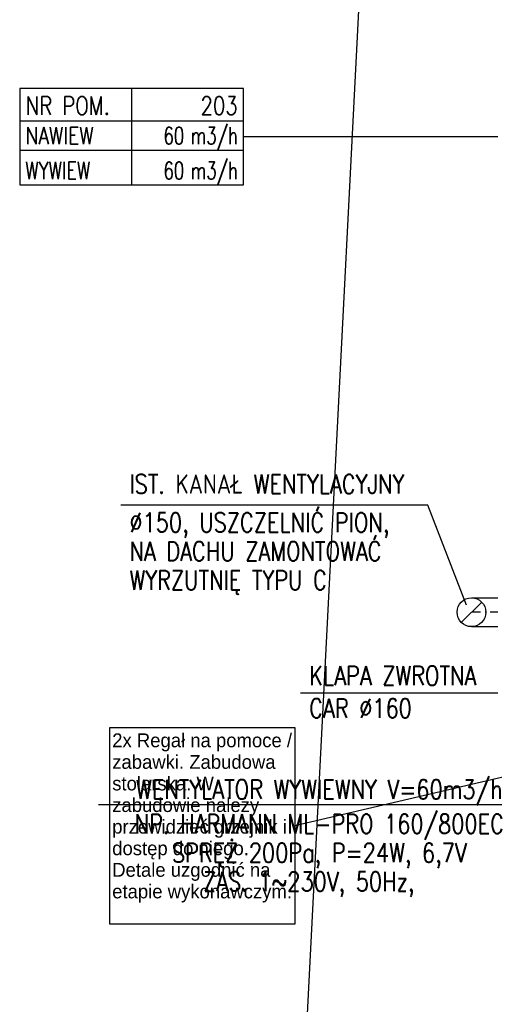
# Model space of a CAD drawing. Header units: centimetres. Extents: x -1062 to 5388, y 1642 to 2943.
# Tile 2 of 90: x -1062 to -817, y 2111 to 2624. Entities that reach past the tile are written whole.
import ezdxf
from ezdxf.enums import TextEntityAlignment as Align

# ---------------------------------------------------------------- set-up
doc = ezdxf.new("R2010")
doc.units = ezdxf.units.CM
doc.linetypes.add('DASHDOT', pattern=[1, 0.5, -0.25, 0, -0.25])
doc.layers.add('M-AXS', color=2, linetype='DASHDOT', lineweight=30)
doc.layers.add('M-TEXT-n', color=5, linetype='Continuous', lineweight=9)
doc.layers.add('M-DUCT-RETN', color=230, linetype='Continuous', true_color=0xff007f)
for name, color, linetype in [('M-DUCT-RETN-EXST', 3, 'Continuous'), ('M-LDR', 5, 'Continuous'), ('M-TEXT-ROOM-TAG', 86, 'Continuous'), ('M-XREF', 252, 'Continuous'), ('XREF$0$Notatki tekstowe', 8, 'Continuous'), ('XREF$0$Notatki tekstowe-1', 8, 'Continuous'), ('XREF$0$Ściany-2', 8, 'Continuous')]:
    doc.layers.add(name, color=color, linetype=linetype)
doc.styles.add('RomanS', font='romans.shx')
doc.styles.add('XREF$0$Arial', font='txt', dxfattribs={"height": 7.2})
doc.dimstyles.new('ISO-25', dxfattribs={"dimtxt": 2.5, "dimasz": 2.5, "dimexe": 1.25, "dimexo": 0.625, "dimtad": 1, "dimtxsty": 'Standard', "dimcen": 2.5, "dimadec": 0, "dimazin": 0, "dimtfac": 1, "dimtmove": 0, "dimatfit": 3, "dimfxl": 1, "dimarcsym": 0})

# ---------------------------------------------------------------- blocks, each defined once
blk = doc.blocks.new('XREF')
at = {"layer": 'XREF$0$Notatki tekstowe'}
blk.add_line((-790.68, 2234.2), (-919.13, 2204.11), dxfattribs=at)
at = {"layer": 'XREF$0$Notatki tekstowe', "flags": 128}
blk.add_lwpolyline([(-1015.39, 2255.33), (-919.13, 2255.33), (-919.13, 2152.89), (-1015.39, 2152.89)], close=True, dxfattribs=at)
at = {"layer": 'XREF$0$Ściany-2'}
blk.add_line((-878.38, 2775.08), (-915.87, 2044.08), dxfattribs=at)
at = {"layer": 'XREF$0$Notatki tekstowe-1', "insert": (-1014.19, 2252.23), "char_height": 7.2, "width": 93.92, "attachment_point": 1, "line_spacing_factor": 0.936439, "style": 'XREF$0$Arial'}
blk.add_mtext('\\pxt7.05556,14.11111,21.16667,28.22222,35.27778,42.33333,49.38889,56.44444,63.5,70.55556,77.61111,84.66667,91.72222,98.77778,105.83333,112.88889,119.94444,127,134.05556,141.11111,148.16667,155.22222,162.27778,169.33333,176.38889,183.44444,190.5,197.55556,204.61111,211.66667,218.72222,225.77778;{2x Regał na pomoce / zabawki. Zabudowa stolarska. W zabudowie należy przewidzieć grzejnik i dostęp do niego. Detale uzgodnić na etapie wykonawczym.}', dxfattribs=at)

msp = doc.modelspace()

# ---------------------------------------------------------------- linework, layer by layer
at = {"layer": 'M-AXS', "ltscale": 10}
msp.add_line((-792.05, 2315.32), (-827.05, 2315.32), dxfattribs=at)
at = {"layer": 'M-DUCT-RETN'}
for p, q in [((-827.05, 2322.82), (-797.05, 2322.82)), ((-827.05, 2307.82), (-797.05, 2307.82))]:
    msp.add_line(p, q, dxfattribs=at)
at = {"layer": 'M-DUCT-RETN-EXST'}
msp.add_line((-832.35, 2310.02), (-821.74, 2320.63), dxfattribs=at)
msp.add_circle((-827.05, 2315.32), 7.5, dxfattribs=at)
at = {"layer": 'M-LDR'}
for p, q in [((-849.7, 2371), (-1009.7, 2371)), ((-829.58, 2318.95), (-849.7, 2371)), ((-806.07, 2273.24), (-916.07, 2273.24)), ((-776.34, 2215.11), (-1021.34, 2215.11))]:
    msp.add_line(p, q, dxfattribs=at)
at = {"layer": 'M-TEXT-ROOM-TAG'}
for p, q in [((-1004.06, 2587.93), (-1004.06, 2537.78)), ((-1062.39, 2571.22), (-945.72, 2571.22)), ((-1062.39, 2571.22), (-945.72, 2571.22)), ((-1062.39, 2555.93), (-945.72, 2555.93))]:
    msp.add_line(p, q, dxfattribs=at)
msp.add_lwpolyline([(-1062.39, 2537.78), (-945.72, 2537.78), (-945.72, 2587.93), (-1062.39, 2587.93)], close=True, dxfattribs=at)

# ---------------------------------------------------------------- block references
at = {"layer": 'M-XREF'}
msp.add_blockref('XREF', (0, 0), dxfattribs=at)

# ---------------------------------------------------------------- texts
at = {"layer": 'M-TEXT-n', "style": 'RomanS', "width": 0.8}
for s, p in [('IST. KANAŁ WENTYLACYJNY', (-1005.24, 2377.06)), ('%%c150, USZCZELNIĆ PION, ', (-1005.24, 2357.06)), ('NA DACHU ZAMONTOWAĆ', (-1005.24, 2342.06)), ('WYRZUTNIĘ TYPU C', (-1005.24, 2327.06)), ('KLAPA ZWROTNA', (-911.61, 2277.3)), ('CAR %%c160', (-911.61, 2260.3))]:
    msp.add_text(s, height=10, dxfattribs=at).set_placement(p)
for s, p in [('WENTYLATOR WYWIEWNY V=60m3/h', (-906.34, 2218.11)), ('NP. HARMANN ML-PRO 160/800EC', (-906.34, 2200.11)), ('SPRĘŻ 200Pa, P=24W, 6,7V', (-906.34, 2185.11)), ('ZAS. 1~230V, 50Hz,  ', (-906.34, 2170.11))]:
    msp.add_text(s, height=10, dxfattribs=at).set_placement(p, align=Align.CENTER)
at = {"layer": 'M-TEXT-ROOM-TAG', "style": 'RomanS'}
for s, height, width, p in [('NR POM. ', 9.403, 0.8, (-1059.26, 2574.35)), ('NAWIEW', 9, 0.8, (-1059.39, 2558.93)), ('WYWIEW', 9, 0.75, (-1059.39, 2540.78))]:
    msp.add_text(s, height=height, dxfattribs=dict(at, width=width)).set_placement(p)
for s, height, width, p in [('203', 9.403, 0.8, (-948.86, 2574.35)), ('m3/h', 9, 0.7, (-948.72, 2558.93)), ('60', 9, 0.7, (-976.72, 2558.93)), ('60', 9, 0.7, (-976.72, 2540.78)), ('m3/h', 9, 0.7, (-948.72, 2540.78))]:
    msp.add_text(s, height=height, dxfattribs=dict(at, width=width)).set_placement(p, align=Align.RIGHT)

# ---------------------------------------------------------------- leaders
at = {"layer": 'M-TEXT-ROOM-TAG'}
msp.add_leader([(-647.12, 2562.86), (-945.72, 2562.86)], dimstyle='ISO-25', override={"dimasz": 10, "dimgap": 0.625, "dimtad": 0, "dimldrblk": 'Dot'}, dxfattribs=at)

doc.saveas('drawing.dxf')
